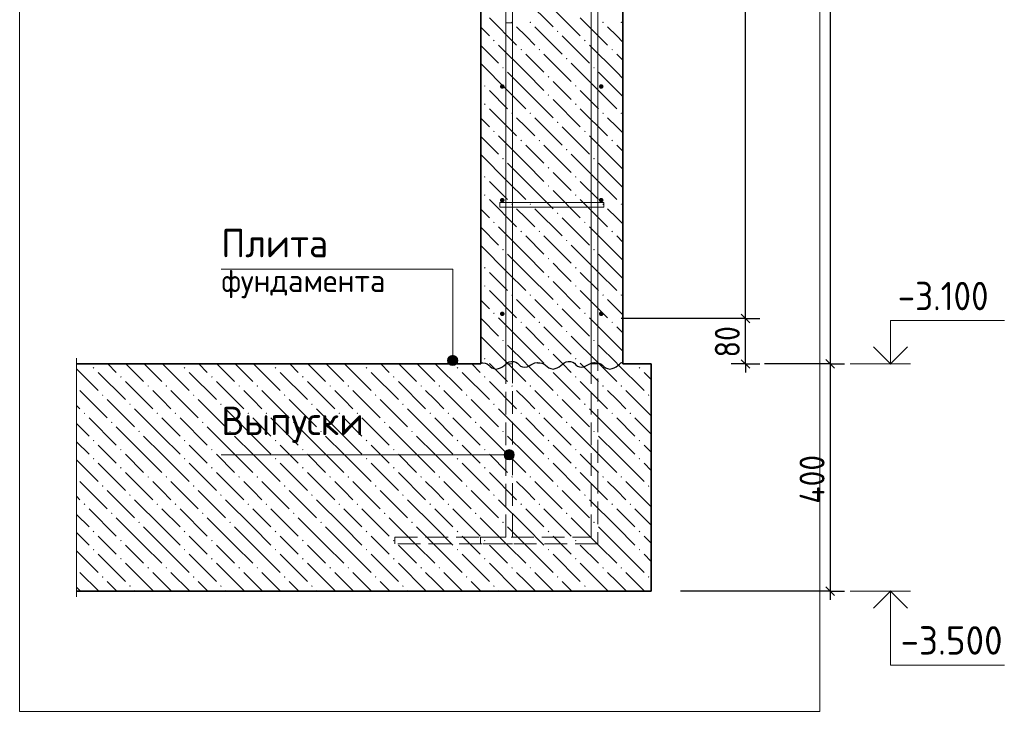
# Model space of a CAD drawing. Header units: millimetres. Extents: x 0 to 50400, y 0 to 35640.
# Tile 6 of 15: x 13972 to 24362, y 9792 to 17095. Entities that reach past the tile are written whole.
import ezdxf

# ---------------------------------------------------------------- set-up
doc = ezdxf.new("R2010")
doc.units = ezdxf.units.MM
doc.linetypes.add('______2', pattern=[324, 240, -84])
for name, color, linetype, lineweight in [('Standard', 7, 'Continuous', 25), ('Выпуски арматуры Г-обр.', 52, 'Continuous', 25), ('ЖБ Плита Фундамента верхний уровень', 7, 'Continuous', 35), ('ЖБ Стена верхний уровень', 7, 'Continuous', 35), ('Позиционная метка диаметр_ шаг', 7, 'Continuous', 13), ('Позиционная метка линия выноска', 7, 'Continuous', 13), ('Примечания', 7, 'Continuous', 13)]:
    doc.layers.add(name, color=color, linetype=linetype, lineweight=lineweight)
doc.layers.add('Размерная выноска', color=7, linetype='Continuous')
for name, color, linetype, true_color in [('Стена фоновая арматура У1', 7, '______2', 0xa0a0a0), ('Стена фоновая арматура Х1', 7, '______2', 0xa0a0a0), ('Стена фоновая затяжка С-обр.', 7, '______2', 0xa0a0a0)]:
    doc.layers.add(name, color=color, linetype=linetype, true_color=true_color)
doc.styles.add('ISOCPEUR', font='txt')

msp = doc.modelspace()

# ---------------------------------------------------------------- hatches: boundary and pattern name
at = {"layer": 'ЖБ Плита Фундамента верхний уровень', "linetype": 'Continuous', "lineweight": 18, "transparency": 33554687}
for points in [[(14744, 13419), (14752, 13427), (14760, 13419), (14752, 13411)], [(15704, 13419), (15712, 13427), (15720, 13419), (15712, 13411)], [(16664, 13419), (16672, 13427), (16680, 13419), (16672, 13411)], [(17624, 13419), (17632, 13427), (17640, 13419), (17632, 13411)], [(18584, 13419), (18592, 13427), (18600, 13419), (18592, 13411)], [(19544, 13419), (19552, 13427), (19560, 13419), (19552, 13411)], [(20504, 13419), (20512, 13427), (20520, 13419), (20512, 13411)], [(15032, 13323), (15040, 13331), (15048, 13323), (15040, 13315)], [(15992, 13323), (16000, 13331), (16008, 13323), (16000, 13315)], [(16952, 13323), (16960, 13331), (16968, 13323), (16960, 13315)], [(17912, 13323), (17920, 13331), (17928, 13323), (17920, 13315)], [(18872, 13323), (18880, 13331), (18888, 13323), (18880, 13315)], [(19832, 13323), (19840, 13331), (19848, 13323), (19840, 13315)], [(15320, 13227), (15328, 13235), (15336, 13227), (15328, 13219)], [(15512, 13227), (15520, 13235), (15528, 13227), (15520, 13219)], [(16280, 13227), (16288, 13235), (16296, 13227), (16288, 13219)], [(16472, 13227), (16480, 13235), (16488, 13227), (16480, 13219)], [(17240, 13227), (17248, 13235), (17256, 13227), (17248, 13219)], [(17432, 13227), (17440, 13235), (17448, 13227), (17440, 13219)], [(18200, 13227), (18208, 13235), (18216, 13227), (18208, 13219)], [(18392, 13227), (18400, 13235), (18408, 13227), (18400, 13219)], [(19160, 13227), (19168, 13235), (19176, 13227), (19168, 13219)], [(19352, 13227), (19360, 13235), (19368, 13227), (19360, 13219)], [(20120, 13227), (20128, 13235), (20136, 13227), (20128, 13219)], [(20312, 13227), (20320, 13235), (20328, 13227), (20320, 13219)], [(14840, 13131), (14848, 13139), (14856, 13131), (14848, 13123)], [(15800, 13131), (15808, 13139), (15816, 13131), (15808, 13123)], [(16760, 13131), (16768, 13139), (16776, 13131), (16768, 13123)], [(17720, 13131), (17728, 13139), (17736, 13131), (17728, 13123)], [(18680, 13131), (18688, 13139), (18696, 13131), (18688, 13123)], [(19640, 13131), (19648, 13139), (19656, 13131), (19648, 13123)], [(20600, 13131), (20608, 13139), (20616, 13131), (20608, 13123)], [(15128, 13035), (15136, 13043), (15144, 13035), (15136, 13027)], [(16088, 13035), (16096, 13043), (16104, 13035), (16096, 13027)], [(17048, 13035), (17056, 13043), (17064, 13035), (17056, 13027)], [(18008, 13035), (18016, 13043), (18024, 13035), (18016, 13027)], [(18968, 13035), (18976, 13043), (18984, 13035), (18976, 13027)], [(19928, 13035), (19936, 13043), (19944, 13035), (19936, 13027)], [(14648, 12939), (14656, 12947), (14664, 12939), (14656, 12931)], [(15416, 12939), (15424, 12947), (15432, 12939), (15424, 12931)], [(15608, 12939), (15616, 12947), (15624, 12939), (15616, 12931)], [(16376, 12939), (16384, 12947), (16392, 12939), (16384, 12931)], [(16568, 12939), (16576, 12947), (16584, 12939), (16576, 12931)], [(17336, 12939), (17344, 12947), (17352, 12939), (17344, 12931)], [(17528, 12939), (17536, 12947), (17544, 12939), (17536, 12931)], [(18296, 12939), (18304, 12947), (18312, 12939), (18304, 12931)], [(18488, 12939), (18496, 12947), (18504, 12939), (18496, 12931)], [(19256, 12939), (19264, 12947), (19272, 12939), (19264, 12931)], [(19448, 12939), (19456, 12947), (19464, 12939), (19456, 12931)], [(20216, 12939), (20224, 12947), (20232, 12939), (20224, 12931)], [(20408, 12939), (20416, 12947), (20424, 12939), (20416, 12931)], [(14936, 12843), (14944, 12851), (14952, 12843), (14944, 12835)], [(15896, 12843), (15904, 12851), (15912, 12843), (15904, 12835)], [(16856, 12843), (16864, 12851), (16872, 12843), (16864, 12835)], [(17816, 12843), (17824, 12851), (17832, 12843), (17824, 12835)], [(18776, 12843), (18784, 12851), (18792, 12843), (18784, 12835)], [(19736, 12843), (19744, 12851), (19752, 12843), (19744, 12835)], [(15224, 12747), (15232, 12755), (15240, 12747), (15232, 12739)], [(16184, 12747), (16192, 12755), (16200, 12747), (16192, 12739)], [(17144, 12747), (17152, 12755), (17160, 12747), (17152, 12739)], [(18104, 12747), (18112, 12755), (18120, 12747), (18112, 12739)], [(19064, 12747), (19072, 12755), (19080, 12747), (19072, 12739)], [(20024, 12747), (20032, 12755), (20040, 12747), (20032, 12739)], [(14744, 12651), (14752, 12659), (14760, 12651), (14752, 12643)], [(15704, 12651), (15712, 12659), (15720, 12651), (15712, 12643)], [(16664, 12651), (16672, 12659), (16680, 12651), (16672, 12643)], [(17624, 12651), (17632, 12659), (17640, 12651), (17632, 12643)], [(18584, 12651), (18592, 12659), (18600, 12651), (18592, 12643)], [(19544, 12651), (19552, 12659), (19560, 12651), (19552, 12643)], [(20504, 12651), (20512, 12659), (20520, 12651), (20512, 12643)], [(15032, 12555), (15040, 12563), (15048, 12555), (15040, 12547)], [(15992, 12555), (16000, 12563), (16008, 12555), (16000, 12547)], [(16952, 12555), (16960, 12563), (16968, 12555), (16960, 12547)], [(17912, 12555), (17920, 12563), (17928, 12555), (17920, 12547)], [(18872, 12555), (18880, 12563), (18888, 12555), (18880, 12547)], [(19832, 12555), (19840, 12563), (19848, 12555), (19840, 12547)], [(14744, 12459), (14752, 12467), (14760, 12459), (14752, 12451)], [(15032, 12363), (15040, 12371), (15048, 12363), (15040, 12355)], [(15704, 12459), (15712, 12467), (15720, 12459), (15712, 12451)], [(15992, 12363), (16000, 12371), (16008, 12363), (16000, 12355)], [(16664, 12459), (16672, 12467), (16680, 12459), (16672, 12451)], [(16952, 12363), (16960, 12371), (16968, 12363), (16960, 12355)], [(17624, 12459), (17632, 12467), (17640, 12459), (17632, 12451)], [(17912, 12363), (17920, 12371), (17928, 12363), (17920, 12355)], [(18584, 12459), (18592, 12467), (18600, 12459), (18592, 12451)], [(18872, 12363), (18880, 12371), (18888, 12363), (18880, 12355)], [(19544, 12459), (19552, 12467), (19560, 12459), (19552, 12451)], [(19832, 12363), (19840, 12371), (19848, 12363), (19840, 12355)], [(20504, 12459), (20512, 12467), (20520, 12459), (20512, 12451)], [(15320, 12267), (15328, 12275), (15336, 12267), (15328, 12259)], [(15512, 12267), (15520, 12275), (15528, 12267), (15520, 12259)], [(16280, 12267), (16288, 12275), (16296, 12267), (16288, 12259)], [(16472, 12267), (16480, 12275), (16488, 12267), (16480, 12259)], [(17240, 12267), (17248, 12275), (17256, 12267), (17248, 12259)], [(17432, 12267), (17440, 12275), (17448, 12267), (17440, 12259)], [(18200, 12267), (18208, 12275), (18216, 12267), (18208, 12259)], [(18392, 12267), (18400, 12275), (18408, 12267), (18400, 12259)], [(19160, 12267), (19168, 12275), (19176, 12267), (19168, 12259)], [(19352, 12267), (19360, 12275), (19368, 12267), (19360, 12259)], [(20120, 12267), (20128, 12275), (20136, 12267), (20128, 12259)], [(20312, 12267), (20320, 12275), (20328, 12267), (20320, 12259)], [(14840, 12171), (14848, 12179), (14856, 12171), (14848, 12163)], [(15800, 12171), (15808, 12179), (15816, 12171), (15808, 12163)], [(16760, 12171), (16768, 12179), (16776, 12171), (16768, 12163)], [(17720, 12171), (17728, 12179), (17736, 12171), (17728, 12163)], [(18680, 12171), (18688, 12179), (18696, 12171), (18688, 12163)], [(19640, 12171), (19648, 12179), (19656, 12171), (19648, 12163)], [(20600, 12171), (20608, 12179), (20616, 12171), (20608, 12163)], [(15128, 12075), (15136, 12083), (15144, 12075), (15136, 12067)], [(16088, 12075), (16096, 12083), (16104, 12075), (16096, 12067)], [(17048, 12075), (17056, 12083), (17064, 12075), (17056, 12067)], [(18008, 12075), (18016, 12083), (18024, 12075), (18016, 12067)], [(18968, 12075), (18976, 12083), (18984, 12075), (18976, 12067)], [(19928, 12075), (19936, 12083), (19944, 12075), (19936, 12067)], [(14648, 11979), (14656, 11987), (14664, 11979), (14656, 11971)], [(15416, 11979), (15424, 11987), (15432, 11979), (15424, 11971)], [(15608, 11979), (15616, 11987), (15624, 11979), (15616, 11971)], [(16376, 11979), (16384, 11987), (16392, 11979), (16384, 11971)], [(16568, 11979), (16576, 11987), (16584, 11979), (16576, 11971)], [(17336, 11979), (17344, 11987), (17352, 11979), (17344, 11971)], [(17528, 11979), (17536, 11987), (17544, 11979), (17536, 11971)], [(18296, 11979), (18304, 11987), (18312, 11979), (18304, 11971)], [(18488, 11979), (18496, 11987), (18504, 11979), (18496, 11971)], [(19256, 11979), (19264, 11987), (19272, 11979), (19264, 11971)], [(19448, 11979), (19456, 11987), (19464, 11979), (19456, 11971)], [(20216, 11979), (20224, 11987), (20232, 11979), (20224, 11971)], [(20408, 11979), (20416, 11987), (20424, 11979), (20416, 11971)], [(14936, 11883), (14944, 11891), (14952, 11883), (14944, 11875)], [(15896, 11883), (15904, 11891), (15912, 11883), (15904, 11875)], [(16856, 11883), (16864, 11891), (16872, 11883), (16864, 11875)], [(17816, 11883), (17824, 11891), (17832, 11883), (17824, 11875)], [(18776, 11883), (18784, 11891), (18792, 11883), (18784, 11875)], [(19736, 11883), (19744, 11891), (19752, 11883), (19744, 11875)], [(15224, 11787), (15232, 11795), (15240, 11787), (15232, 11779)], [(16184, 11787), (16192, 11795), (16200, 11787), (16192, 11779)], [(17144, 11787), (17152, 11795), (17160, 11787), (17152, 11779)], [(18104, 11787), (18112, 11795), (18120, 11787), (18112, 11779)], [(19064, 11787), (19072, 11795), (19080, 11787), (19072, 11779)], [(20024, 11787), (20032, 11795), (20040, 11787), (20032, 11779)], [(14744, 11691), (14752, 11699), (14760, 11691), (14752, 11683)], [(15704, 11691), (15712, 11699), (15720, 11691), (15712, 11683)], [(16664, 11691), (16672, 11699), (16680, 11691), (16672, 11683)], [(17624, 11691), (17632, 11699), (17640, 11691), (17632, 11683)], [(18584, 11691), (18592, 11699), (18600, 11691), (18592, 11683)], [(19544, 11691), (19552, 11699), (19560, 11691), (19552, 11683)], [(20504, 11691), (20512, 11699), (20520, 11691), (20512, 11683)], [(15032, 11595), (15040, 11603), (15048, 11595), (15040, 11587)], [(15992, 11595), (16000, 11603), (16008, 11595), (16000, 11587)], [(16952, 11595), (16960, 11603), (16968, 11595), (16960, 11587)], [(17912, 11595), (17920, 11603), (17928, 11595), (17920, 11587)], [(18872, 11595), (18880, 11603), (18888, 11595), (18880, 11587)], [(19832, 11595), (19840, 11603), (19848, 11595), (19840, 11587)], [(14744, 11499), (14752, 11507), (14760, 11499), (14752, 11491)], [(15704, 11499), (15712, 11507), (15720, 11499), (15712, 11491)], [(16664, 11499), (16672, 11507), (16680, 11499), (16672, 11491)], [(17624, 11499), (17632, 11507), (17640, 11499), (17632, 11491)], [(18584, 11499), (18592, 11507), (18600, 11499), (18592, 11491)], [(19544, 11499), (19552, 11507), (19560, 11499), (19552, 11491)], [(20504, 11499), (20512, 11507), (20520, 11499), (20512, 11491)], [(15032, 11403), (15040, 11411), (15048, 11403), (15040, 11395)], [(15992, 11403), (16000, 11411), (16008, 11403), (16000, 11395)], [(16952, 11403), (16960, 11411), (16968, 11403), (16960, 11395)], [(17912, 11403), (17920, 11411), (17928, 11403), (17920, 11395)], [(18872, 11403), (18880, 11411), (18888, 11403), (18880, 11395)], [(19832, 11403), (19840, 11411), (19848, 11403), (19840, 11395)], [(15320, 11307), (15328, 11315), (15336, 11307), (15328, 11299)], [(15512, 11307), (15520, 11315), (15528, 11307), (15520, 11299)], [(16280, 11307), (16288, 11315), (16296, 11307), (16288, 11299)], [(16472, 11307), (16480, 11315), (16488, 11307), (16480, 11299)], [(17240, 11307), (17248, 11315), (17256, 11307), (17248, 11299)], [(17432, 11307), (17440, 11315), (17448, 11307), (17440, 11299)], [(18200, 11307), (18208, 11315), (18216, 11307), (18208, 11299)], [(18392, 11307), (18400, 11315), (18408, 11307), (18400, 11299)], [(19160, 11307), (19168, 11315), (19176, 11307), (19168, 11299)], [(19352, 11307), (19360, 11315), (19368, 11307), (19360, 11299)], [(20120, 11307), (20128, 11315), (20136, 11307), (20128, 11299)], [(20312, 11307), (20320, 11315), (20328, 11307), (20320, 11299)], [(14840, 11211), (14848, 11219), (14856, 11211), (14848, 11203)], [(15128, 11115), (15136, 11123), (15144, 11115), (15136, 11107)], [(15800, 11211), (15808, 11219), (15816, 11211), (15808, 11203)], [(16088, 11115), (16096, 11123), (16104, 11115), (16096, 11107)], [(16760, 11211), (16768, 11219), (16776, 11211), (16768, 11203)], [(17048, 11115), (17056, 11123), (17064, 11115), (17056, 11107)], [(17720, 11211), (17728, 11219), (17736, 11211), (17728, 11203)], [(18008, 11115), (18016, 11123), (18024, 11115), (18016, 11107)], [(18680, 11211), (18688, 11219), (18696, 11211), (18688, 11203)], [(18968, 11115), (18976, 11123), (18984, 11115), (18976, 11107)], [(19640, 11211), (19648, 11219), (19656, 11211), (19648, 11203)], [(19928, 11115), (19936, 11123), (19944, 11115), (19936, 11107)], [(20600, 11211), (20608, 11219), (20616, 11211), (20608, 11203)]]:
    msp.add_hatch(color=7, dxfattribs=at).paths.add_polyline_path(points, flags=16)
at = {"layer": 'ЖБ Стена верхний уровень', "linetype": 'Continuous', "lineweight": 18, "transparency": 33554687}
for points in [[(19160, 17067), (19168, 17075), (19176, 17067), (19168, 17059)], [(19352, 17067), (19360, 17075), (19368, 17067), (19360, 17059)], [(20120, 17067), (20128, 17075), (20136, 17067), (20128, 17059)], [(20312, 17067), (20320, 17075), (20328, 17067), (20320, 17059)], [(19640, 16971), (19648, 16979), (19656, 16971), (19648, 16963)], [(18968, 16875), (18976, 16883), (18984, 16875), (18976, 16867)], [(19928, 16875), (19936, 16883), (19944, 16875), (19936, 16867)], [(19256, 16779), (19264, 16787), (19272, 16779), (19264, 16771)], [(19448, 16779), (19456, 16787), (19464, 16779), (19456, 16771)], [(20216, 16779), (20224, 16787), (20232, 16779), (20224, 16771)], [(19736, 16683), (19744, 16691), (19752, 16683), (19744, 16675)], [(19064, 16587), (19072, 16595), (19080, 16587), (19072, 16579)], [(20024, 16587), (20032, 16595), (20040, 16587), (20032, 16579)], [(19544, 16491), (19552, 16499), (19560, 16491), (19552, 16483)], [(18872, 16395), (18880, 16403), (18888, 16395), (18880, 16387)], [(19832, 16395), (19840, 16403), (19848, 16395), (19840, 16387)], [(18872, 16203), (18880, 16211), (18888, 16203), (18880, 16195)], [(19544, 16299), (19552, 16307), (19560, 16299), (19552, 16291)], [(19832, 16203), (19840, 16211), (19848, 16203), (19840, 16195)], [(19160, 16107), (19168, 16115), (19176, 16107), (19168, 16099)], [(19352, 16107), (19360, 16115), (19368, 16107), (19360, 16099)], [(20120, 16107), (20128, 16115), (20136, 16107), (20128, 16099)], [(20312, 16107), (20320, 16115), (20328, 16107), (20320, 16099)], [(19640, 16011), (19648, 16019), (19656, 16011), (19648, 16003)], [(18968, 15915), (18976, 15923), (18984, 15915), (18976, 15907)], [(19928, 15915), (19936, 15923), (19944, 15915), (19936, 15907)], [(19256, 15819), (19264, 15827), (19272, 15819), (19264, 15811)], [(19448, 15819), (19456, 15827), (19464, 15819), (19456, 15811)], [(20216, 15819), (20224, 15827), (20232, 15819), (20224, 15811)], [(19736, 15723), (19744, 15731), (19752, 15723), (19744, 15715)], [(19064, 15627), (19072, 15635), (19080, 15627), (19072, 15619)], [(20024, 15627), (20032, 15635), (20040, 15627), (20032, 15619)], [(19544, 15531), (19552, 15539), (19560, 15531), (19552, 15523)], [(18872, 15435), (18880, 15443), (18888, 15435), (18880, 15427)], [(19832, 15435), (19840, 15443), (19848, 15435), (19840, 15427)], [(19544, 15339), (19552, 15347), (19560, 15339), (19552, 15331)], [(18872, 15243), (18880, 15251), (18888, 15243), (18880, 15235)], [(19832, 15243), (19840, 15251), (19848, 15243), (19840, 15235)], [(19160, 15147), (19168, 15155), (19176, 15147), (19168, 15139)], [(19352, 15147), (19360, 15155), (19368, 15147), (19360, 15139)], [(20120, 15147), (20128, 15155), (20136, 15147), (20128, 15139)], [(20312, 15147), (20320, 15155), (20328, 15147), (20320, 15139)], [(18968, 14955), (18976, 14963), (18984, 14955), (18976, 14947)], [(19640, 15051), (19648, 15059), (19656, 15051), (19648, 15043)], [(19928, 14955), (19936, 14963), (19944, 14955), (19936, 14947)], [(19256, 14859), (19264, 14867), (19272, 14859), (19264, 14851)], [(19448, 14859), (19456, 14867), (19464, 14859), (19456, 14851)], [(20216, 14859), (20224, 14867), (20232, 14859), (20224, 14851)], [(19736, 14763), (19744, 14771), (19752, 14763), (19744, 14755)], [(19064, 14667), (19072, 14675), (19080, 14667), (19072, 14659)], [(20024, 14667), (20032, 14675), (20040, 14667), (20032, 14659)], [(19544, 14571), (19552, 14579), (19560, 14571), (19552, 14563)], [(18872, 14475), (18880, 14483), (18888, 14475), (18880, 14467)], [(19832, 14475), (19840, 14483), (19848, 14475), (19840, 14467)], [(19544, 14379), (19552, 14387), (19560, 14379), (19552, 14371)], [(18872, 14283), (18880, 14291), (18888, 14283), (18880, 14275)], [(19832, 14283), (19840, 14291), (19848, 14283), (19840, 14275)], [(19160, 14187), (19168, 14195), (19176, 14187), (19168, 14179)], [(19352, 14187), (19360, 14195), (19368, 14187), (19360, 14179)], [(20120, 14187), (20128, 14195), (20136, 14187), (20128, 14179)], [(20312, 14187), (20320, 14195), (20328, 14187), (20320, 14179)], [(19640, 14091), (19648, 14099), (19656, 14091), (19648, 14083)], [(18968, 13995), (18976, 14003), (18984, 13995), (18976, 13987)], [(19928, 13995), (19936, 14003), (19944, 13995), (19936, 13987)], [(19256, 13899), (19264, 13907), (19272, 13899), (19264, 13891)], [(19448, 13899), (19456, 13907), (19464, 13899), (19456, 13891)], [(20216, 13899), (20224, 13907), (20232, 13899), (20224, 13891)], [(19064, 13707), (19072, 13715), (19080, 13707), (19072, 13699)], [(19736, 13803), (19744, 13811), (19752, 13803), (19744, 13795)], [(20024, 13707), (20032, 13715), (20040, 13707), (20032, 13699)], [(19544, 13611), (19552, 13619), (19560, 13611), (19552, 13603)], [(18872, 13515), (18880, 13523), (18888, 13515), (18880, 13507)], [(19832, 13515), (19840, 13523), (19848, 13515), (19840, 13507)]]:
    msp.add_hatch(color=7, dxfattribs=at).paths.add_polyline_path(points, flags=16)
at = {"layer": 'Позиционная метка линия выноска', "linetype": 'Continuous', "lineweight": 13, "transparency": 33554687}
for points in [[(18487, 13497), (18595, 13497), (18588, 13524)], [(18487, 13497), (18588, 13524), (18495, 13524)], [(18495, 13524), (18588, 13524), (18568, 13543)], [(18495, 13524), (18568, 13543), (18514, 13543)], [(18514, 13543), (18568, 13543), (18541, 13551)], [(18495, 13470), (18595, 13497), (18487, 13497)], [(18495, 13470), (18588, 13470), (18595, 13497)], [(18514, 13450), (18588, 13470), (18495, 13470)], [(18514, 13450), (18568, 13450), (18588, 13470)], [(18568, 13450), (18514, 13450), (18541, 13443)], [(19090, 12474), (19090, 12528), (19083, 12501)], [(19110, 12455), (19110, 12547), (19090, 12528)], [(19110, 12455), (19090, 12528), (19090, 12474)], [(19137, 12447), (19137, 12555), (19110, 12547)], [(19137, 12447), (19110, 12547), (19110, 12455)], [(19164, 12455), (19164, 12547), (19137, 12555)], [(19164, 12455), (19137, 12555), (19137, 12447)], [(19183, 12474), (19183, 12528), (19164, 12547)], [(19183, 12474), (19164, 12547), (19164, 12455)], [(19183, 12528), (19183, 12474), (19191, 12501)]]:
    msp.add_hatch(color=7, dxfattribs=at).paths.add_polyline_path(points)
at = {"layer": 'Стена фоновая арматура У1', "linetype": 'Continuous', "lineweight": 13, "transparency": 33554687}
for points in [[(19089, 16389), (19087, 16399), (19081, 16406), (19074, 16412), (19065, 16413), (19055, 16412), (19048, 16406), (19042, 16399), (19041, 16389), (19042, 16380), (19048, 16372), (19055, 16367), (19065, 16365), (19074, 16367), (19081, 16372), (19087, 16380)], [(20133, 16389), (20131, 16399), (20125, 16406), (20118, 16412), (20109, 16413), (20099, 16412), (20092, 16406), (20086, 16399), (20085, 16389), (20086, 16380), (20092, 16372), (20099, 16367), (20109, 16365), (20118, 16367), (20125, 16372), (20131, 16380)], [(19089, 15189), (19087, 15199), (19081, 15206), (19074, 15212), (19065, 15213), (19055, 15212), (19048, 15206), (19042, 15199), (19041, 15189), (19042, 15180), (19048, 15172), (19055, 15167), (19065, 15165), (19074, 15167), (19081, 15172), (19087, 15180)], [(20133, 15189), (20131, 15199), (20125, 15206), (20118, 15212), (20109, 15213), (20099, 15212), (20092, 15206), (20086, 15199), (20085, 15189), (20086, 15180), (20092, 15172), (20099, 15167), (20109, 15165), (20118, 15167), (20125, 15172), (20131, 15180)], [(19089, 13989), (19087, 13999), (19081, 14006), (19074, 14012), (19065, 14013), (19055, 14012), (19048, 14006), (19042, 13999), (19041, 13989), (19042, 13980), (19048, 13972), (19055, 13967), (19065, 13965), (19074, 13967), (19081, 13972), (19087, 13980)], [(20133, 13989), (20131, 13999), (20125, 14006), (20118, 14012), (20109, 14013), (20099, 14012), (20092, 14006), (20086, 13999), (20085, 13989), (20086, 13980), (20092, 13972), (20099, 13967), (20109, 13965), (20118, 13967), (20125, 13972), (20131, 13980)]]:
    msp.add_hatch(color=7, dxfattribs=at).paths.add_polyline_path(points)

# ---------------------------------------------------------------- linework, layer by layer
at = {"layer": 'Standard', "color": 7, "linetype": 'Continuous', "lineweight": -3, "transparency": 33554687}
for p, q in [((22525, 29901), (22525, 13461)), ((21631, 13940), (21631, 27128)), ((21631, 13940), (21481, 13940)), ((21631, 13940), (21781, 13940)), ((21631, 13460), (21631, 13940)), ((21631, 13460), (21481, 13460)), ((21631, 13460), (21781, 13460)), ((21631, 13460), (21631, 13460)), ((21631, 13460), (21631, 13370)), ((22525, 13461), (22375, 13461)), ((22525, 13461), (22675, 13461)), ((22525, 13461), (22525, 11061)), ((22525, 11061), (20944, 11061)), ((22525, 11061), (22375, 11061)), ((22525, 11061), (22675, 11061)), ((22525, 11061), (22525, 10971))]:
    msp.add_line(p, q, dxfattribs=at)
at = {"layer": 'Standard', "color": 7, "linetype": 'Continuous', "lineweight": 25, "transparency": 33554687}
for p, q in [((21676, 13895), (21586, 13985)), ((22480, 13506), (22570, 13416)), ((21676, 13415), (21586, 13505)), ((22480, 11106), (22570, 11016))]:
    msp.add_line(p, q, dxfattribs=at)
at = {"layer": 'Standard', "color": 7, "linetype": 'Continuous', "lineweight": 13, "transparency": 33554687}
for p, q in [((22735, 13461), (23371, 13461)), ((22735, 11061), (23371, 11061))]:
    msp.add_line(p, q, dxfattribs=at)
at = {"layer": 'Standard', "color": 254, "linetype": 'Continuous', "lineweight": 13, "true_color": 0xc4c4ff, "transparency": 33554687}
msp.add_lwpolyline([(13972, 9792), (22414, 9792), (22414, 33133), (13972, 33133), (13972, 9792)], dxfattribs=at)
at = {"layer": 'Standard', "color": 7, "linetype": 'Continuous', "lineweight": -3, "transparency": 33554687}
for points in [[(21631, 13940), (21611, 13940), (21611, 13940), (21611, 13940), (21611, 13940), (21611, 13940), (21611, 13940), (20319, 13940)], [(22525, 13461), (22504, 13461), (22504, 13461), (21832, 13461)]]:
    msp.add_lwpolyline(points, dxfattribs=at)
at = {"layer": 'Standard', "color": 7, "linetype": 'Continuous', "lineweight": 13, "transparency": 33554687}
for points in [[(23162, 13461), (23162, 13917), (24362, 13917)], [(23162, 11061), (23162, 10281), (24362, 10281)]]:
    msp.add_lwpolyline(points, dxfattribs=at)
at = {"layer": 'Standard', "color": 7, "linetype": 'Continuous', "lineweight": 35, "transparency": 33554687}
for points in [[(22983, 13640), (23162, 13461), (23340, 13640)], [(22983, 10883), (23162, 11061), (23340, 10883)]]:
    msp.add_lwpolyline(points, dxfattribs=at)
at = {"layer": 'Выпуски арматуры Г-обр.', "color": 251, "linetype": '______2', "lineweight": 13, "true_color": 0x656565, "transparency": 33554687}
for points in [[(20073, 19461), (20073, 11559), (18834, 11559), (18834, 11631), (20001, 11631), (20001, 19461), (20073, 19461)], [(19173, 17061), (19173, 11559), (17931, 11559), (17931, 11631), (19101, 11631), (19101, 17061), (19173, 17061)]]:
    msp.add_lwpolyline(points, dxfattribs=at)
at = {"layer": 'ЖБ Плита Фундамента верхний уровень', "color": 7, "linetype": 'Continuous', "lineweight": 35, "transparency": 33554687}
for p, q in [((18837, 13461), (14572, 13461)), ((20637, 13461), (20337, 13461)), ((20637, 11061), (20637, 13461)), ((14572, 11061), (20637, 11061))]:
    msp.add_line(p, q, dxfattribs=at)
at = {"layer": 'ЖБ Плита Фундамента верхний уровень', "color": 252, "linetype": 'Continuous', "lineweight": 18, "true_color": 0x8f8f8f, "transparency": 33554687}
for p, q in [((14572, 13407), (14800, 13179)), ((14992, 13371), (14902, 13461)), ((15094, 13461), (15280, 13275)), ((15286, 13461), (15472, 13275)), ((15478, 13461), (15760, 13179)), ((15952, 13371), (15862, 13461)), ((16054, 13461), (16240, 13275)), ((16246, 13461), (16432, 13275)), ((16438, 13461), (16720, 13179)), ((16912, 13371), (16822, 13461)), ((17014, 13461), (17200, 13275)), ((17206, 13461), (17392, 13275)), ((17398, 13461), (17680, 13179)), ((17872, 13371), (17782, 13461)), ((17974, 13461), (18160, 13275)), ((18166, 13461), (18352, 13275)), ((18358, 13461), (18640, 13179)), ((18832, 13371), (18742, 13461)), ((18934, 13461), (19120, 13275)), ((19126, 13461), (19312, 13275)), ((19318, 13461), (19600, 13179)), ((19792, 13371), (19702, 13461)), ((19894, 13461), (20080, 13275)), ((20086, 13461), (20272, 13275)), ((20278, 13461), (20560, 13179)), ((14800, 13371), (15088, 13083)), ((15760, 13371), (16048, 13083)), ((16720, 13371), (17008, 13083)), ((17680, 13371), (17968, 13083)), ((18640, 13371), (18928, 13083)), ((19600, 13371), (19888, 13083)), ((20560, 13371), (20637, 13295)), ((15088, 13275), (15376, 12987)), ((16048, 13275), (16336, 12987)), ((17008, 13275), (17296, 12987)), ((17968, 13275), (18256, 12987)), ((18928, 13275), (19216, 12987)), ((19888, 13275), (20176, 12987)), ((14608, 13179), (14896, 12891)), ((15472, 13083), (15376, 13179)), ((15568, 13179), (15856, 12891)), ((16432, 13083), (16336, 13179)), ((16528, 13179), (16816, 12891)), ((17392, 13083), (17296, 13179)), ((17488, 13179), (17776, 12891)), ((18352, 13083), (18256, 13179)), ((18448, 13179), (18736, 12891)), ((19312, 13083), (19216, 13179)), ((19408, 13179), (19696, 12891)), ((20272, 13083), (20176, 13179)), ((20368, 13179), (20637, 12911)), ((14608, 12987), (14572, 13023)), ((14896, 13083), (15184, 12795)), ((15472, 12699), (15184, 12987)), ((15568, 12987), (15472, 13083)), ((15856, 13083), (16144, 12795)), ((16432, 12699), (16144, 12987)), ((16528, 12987), (16432, 13083)), ((16816, 13083), (17104, 12795)), ((17392, 12699), (17104, 12987)), ((17488, 12987), (17392, 13083)), ((17776, 13083), (18064, 12795)), ((18352, 12699), (18064, 12987)), ((18448, 12987), (18352, 13083)), ((18736, 13083), (19024, 12795)), ((19312, 12699), (19024, 12987)), ((19408, 12987), (19312, 13083)), ((19696, 13083), (19984, 12795)), ((20272, 12699), (19984, 12987)), ((20368, 12987), (20272, 13083)), ((14704, 12891), (14992, 12603)), ((15472, 12891), (15664, 12699)), ((15664, 12891), (15952, 12603)), ((16432, 12891), (16624, 12699)), ((16624, 12891), (16912, 12603)), ((17392, 12891), (17584, 12699)), ((17584, 12891), (17872, 12603)), ((18352, 12891), (18544, 12699)), ((18544, 12891), (18832, 12603)), ((19312, 12891), (19504, 12699)), ((19504, 12891), (19792, 12603)), ((20272, 12891), (20464, 12699)), ((20464, 12891), (20637, 12719)), ((14572, 12831), (14704, 12699)), ((15280, 12507), (14992, 12795)), ((16240, 12507), (15952, 12795)), ((17200, 12507), (16912, 12795)), ((18160, 12507), (17872, 12795)), ((19120, 12507), (18832, 12795)), ((20080, 12507), (19792, 12795)), ((15280, 12699), (15472, 12507)), ((15472, 12699), (15664, 12507)), ((16240, 12699), (16432, 12507)), ((16432, 12699), (16624, 12507)), ((17200, 12699), (17392, 12507)), ((17392, 12699), (17584, 12507)), ((18160, 12699), (18352, 12507)), ((18352, 12699), (18544, 12507)), ((19120, 12699), (19312, 12507)), ((19312, 12699), (19504, 12507)), ((20080, 12699), (20272, 12507)), ((20272, 12699), (20464, 12507)), ((14572, 12639), (14704, 12507)), ((14896, 12507), (14800, 12603)), ((15856, 12507), (15760, 12603)), ((16816, 12507), (16720, 12603)), ((17776, 12507), (17680, 12603)), ((18736, 12507), (18640, 12603)), ((19696, 12507), (19600, 12603)), ((20637, 12527), (20560, 12603)), ((14992, 12411), (14896, 12507)), ((15088, 12507), (15280, 12315)), ((15280, 12507), (15472, 12315)), ((15472, 12507), (15760, 12219)), ((15952, 12411), (15856, 12507)), ((16048, 12507), (16240, 12315)), ((16240, 12507), (16432, 12315)), ((16432, 12507), (16720, 12219)), ((16912, 12411), (16816, 12507)), ((17008, 12507), (17200, 12315)), ((17200, 12507), (17392, 12315)), ((17392, 12507), (17680, 12219)), ((17872, 12411), (17776, 12507)), ((17968, 12507), (18160, 12315)), ((18160, 12507), (18352, 12315)), ((18352, 12507), (18640, 12219)), ((18832, 12411), (18736, 12507)), ((18928, 12507), (19120, 12315)), ((19120, 12507), (19312, 12315)), ((19312, 12507), (19600, 12219)), ((19792, 12411), (19696, 12507)), ((19888, 12507), (20080, 12315)), ((20080, 12507), (20272, 12315)), ((20272, 12507), (20560, 12219)), ((14572, 12447), (14800, 12219)), ((14800, 12411), (15088, 12123)), ((15760, 12411), (16048, 12123)), ((16720, 12411), (17008, 12123)), ((17680, 12411), (17968, 12123)), ((18640, 12411), (18928, 12123)), ((19600, 12411), (19888, 12123)), ((20560, 12411), (20637, 12335)), ((15088, 12315), (15376, 12027)), ((16048, 12315), (16336, 12027)), ((17008, 12315), (17296, 12027)), ((17968, 12315), (18256, 12027)), ((18928, 12315), (19216, 12027)), ((19888, 12315), (20176, 12027)), ((14608, 12219), (14896, 11931)), ((15472, 12123), (15376, 12219)), ((15568, 12219), (15856, 11931)), ((16432, 12123), (16336, 12219)), ((16528, 12219), (16816, 11931)), ((17392, 12123), (17296, 12219)), ((17488, 12219), (17776, 11931)), ((18352, 12123), (18256, 12219)), ((18448, 12219), (18736, 11931)), ((19312, 12123), (19216, 12219)), ((19408, 12219), (19696, 11931)), ((20272, 12123), (20176, 12219)), ((20368, 12219), (20637, 11951)), ((14608, 12027), (14572, 12063)), ((14896, 12123), (15184, 11835)), ((15568, 12027), (15472, 12123)), ((15856, 12123), (16144, 11835)), ((16528, 12027), (16432, 12123)), ((16816, 12123), (17104, 11835)), ((17488, 12027), (17392, 12123)), ((17776, 12123), (18064, 11835)), ((18448, 12027), (18352, 12123)), ((18736, 12123), (19024, 11835)), ((19408, 12027), (19312, 12123)), ((19696, 12123), (19984, 11835)), ((20368, 12027), (20272, 12123)), ((15472, 11739), (15184, 12027)), ((16432, 11739), (16144, 12027)), ((17392, 11739), (17104, 12027)), ((18352, 11739), (18064, 12027)), ((19312, 11739), (19024, 12027)), ((20272, 11739), (19984, 12027)), ((14572, 11871), (14704, 11739)), ((14704, 11931), (14992, 11643)), ((15472, 11931), (15664, 11739)), ((15664, 11931), (15952, 11643)), ((16432, 11931), (16624, 11739)), ((16624, 11931), (16912, 11643)), ((17392, 11931), (17584, 11739)), ((17584, 11931), (17872, 11643)), ((18352, 11931), (18544, 11739)), ((18544, 11931), (18832, 11643)), ((19312, 11931), (19504, 11739)), ((19504, 11931), (19792, 11643)), ((20272, 11931), (20464, 11739)), ((20464, 11931), (20637, 11759)), ((15280, 11547), (14992, 11835)), ((16240, 11547), (15952, 11835)), ((17200, 11547), (16912, 11835)), ((18160, 11547), (17872, 11835)), ((19120, 11547), (18832, 11835)), ((20080, 11547), (19792, 11835)), ((14572, 11679), (14704, 11547)), ((14896, 11547), (14800, 11643)), ((15280, 11739), (15472, 11547)), ((15472, 11739), (15664, 11547)), ((15856, 11547), (15760, 11643)), ((16240, 11739), (16432, 11547)), ((16432, 11739), (16624, 11547)), ((16816, 11547), (16720, 11643)), ((17200, 11739), (17392, 11547)), ((17392, 11739), (17584, 11547)), ((17776, 11547), (17680, 11643)), ((18160, 11739), (18352, 11547)), ((18352, 11739), (18544, 11547)), ((18736, 11547), (18640, 11643)), ((19120, 11739), (19312, 11547)), ((19312, 11739), (19504, 11547)), ((19696, 11547), (19600, 11643)), ((20080, 11739), (20272, 11547)), ((20272, 11739), (20464, 11547)), ((20637, 11567), (20560, 11643)), ((14992, 11451), (14896, 11547)), ((15088, 11547), (15280, 11355)), ((15280, 11547), (15472, 11355)), ((15472, 11547), (15760, 11259)), ((15952, 11451), (15856, 11547)), ((16048, 11547), (16240, 11355)), ((16240, 11547), (16432, 11355)), ((16432, 11547), (16720, 11259)), ((16912, 11451), (16816, 11547)), ((17008, 11547), (17200, 11355)), ((17200, 11547), (17392, 11355)), ((17392, 11547), (17680, 11259)), ((17872, 11451), (17776, 11547)), ((17968, 11547), (18160, 11355)), ((18160, 11547), (18352, 11355)), ((18352, 11547), (18640, 11259)), ((18832, 11451), (18736, 11547)), ((18928, 11547), (19120, 11355)), ((19120, 11547), (19312, 11355)), ((19312, 11547), (19600, 11259)), ((19792, 11451), (19696, 11547)), ((19888, 11547), (20080, 11355)), ((20080, 11547), (20272, 11355)), ((20272, 11547), (20560, 11259)), ((14572, 11487), (14800, 11259)), ((14800, 11451), (15088, 11163)), ((15760, 11451), (16048, 11163)), ((16720, 11451), (17008, 11163)), ((17680, 11451), (17968, 11163)), ((18640, 11451), (18928, 11163)), ((19600, 11451), (19888, 11163)), ((20560, 11451), (20637, 11375)), ((15088, 11355), (15376, 11067)), ((16048, 11355), (16336, 11067)), ((17008, 11355), (17296, 11067)), ((17968, 11355), (18256, 11067)), ((18928, 11355), (19216, 11067)), ((19888, 11355), (20176, 11067)), ((14608, 11259), (14806, 11061)), ((15472, 11163), (15376, 11259)), ((15568, 11259), (15766, 11061)), ((16432, 11163), (16336, 11259)), ((16528, 11259), (16726, 11061)), ((17392, 11163), (17296, 11259)), ((17488, 11259), (17686, 11061)), ((18352, 11163), (18256, 11259)), ((18448, 11259), (18646, 11061)), ((19312, 11163), (19216, 11259)), ((19408, 11259), (19606, 11061)), ((20272, 11163), (20176, 11259)), ((20368, 11259), (20566, 11061)), ((14896, 11163), (14998, 11061)), ((15568, 11067), (15472, 11163)), ((15856, 11163), (15958, 11061)), ((16528, 11067), (16432, 11163)), ((16816, 11163), (16918, 11061)), ((17488, 11067), (17392, 11163)), ((17776, 11163), (17878, 11061)), ((18448, 11067), (18352, 11163)), ((18736, 11163), (18838, 11061)), ((19408, 11067), (19312, 11163)), ((19696, 11163), (19798, 11061)), ((20368, 11067), (20272, 11163)), ((14608, 11067), (14572, 11103)), ((15190, 11061), (15184, 11067)), ((16150, 11061), (16144, 11067)), ((17110, 11061), (17104, 11067)), ((18070, 11061), (18064, 11067)), ((19030, 11061), (19024, 11067)), ((19990, 11061), (19984, 11067))]:
    msp.add_line(p, q, dxfattribs=at)
at = {"layer": 'ЖБ Стена верхний уровень', "color": 7, "linetype": 'Continuous', "lineweight": 35, "transparency": 33554687}
for p, q in [((18837, 29901), (18837, 13461)), ((20337, 13461), (20337, 29901))]:
    msp.add_line(p, q, dxfattribs=at)
at = {"layer": 'ЖБ Стена верхний уровень', "color": 9, "linetype": 'Continuous', "lineweight": 18, "true_color": 0xc7c7c7, "transparency": 33554687}
for p, q in [((19312, 17307), (19600, 17019)), ((19600, 17211), (19888, 16923)), ((18928, 17115), (19216, 16827)), ((19888, 17115), (20176, 16827)), ((18837, 17015), (18928, 16923)), ((19312, 16923), (19216, 17019)), ((19408, 17019), (19696, 16731)), ((20272, 16923), (20176, 17019)), ((19408, 16827), (19312, 16923)), ((19696, 16923), (19984, 16635)), ((20337, 16859), (20272, 16923)), ((18837, 16823), (19024, 16635)), ((19312, 16539), (19024, 16827)), ((19312, 16731), (19504, 16539)), ((19504, 16731), (19792, 16443)), ((20272, 16539), (19984, 16827)), ((20272, 16731), (20337, 16667)), ((19120, 16347), (18837, 16631)), ((20080, 16347), (19792, 16635)), ((19120, 16539), (19312, 16347)), ((19312, 16539), (19504, 16347)), ((20080, 16539), (20272, 16347)), ((20272, 16539), (20337, 16475)), ((19696, 16347), (19600, 16443)), ((18928, 16347), (19120, 16155)), ((19120, 16347), (19312, 16155)), ((19312, 16347), (19600, 16059)), ((19792, 16251), (19696, 16347)), ((19888, 16347), (20080, 16155)), ((20080, 16347), (20272, 16155)), ((20272, 16347), (20337, 16283)), ((19600, 16251), (19888, 15963)), ((18928, 16155), (19216, 15867)), ((19888, 16155), (20176, 15867)), ((18837, 16055), (18928, 15963)), ((19312, 15963), (19216, 16059)), ((19408, 16059), (19696, 15771)), ((20272, 15963), (20176, 16059)), ((19408, 15867), (19312, 15963)), ((19696, 15963), (19984, 15675)), ((20337, 15899), (20272, 15963)), ((18837, 15863), (19024, 15675)), ((19312, 15579), (19024, 15867)), ((20272, 15579), (19984, 15867)), ((19312, 15771), (19504, 15579)), ((19504, 15771), (19792, 15483)), ((20272, 15771), (20337, 15707)), ((19120, 15387), (18837, 15671)), ((20080, 15387), (19792, 15675)), ((19120, 15579), (19312, 15387)), ((19312, 15579), (19504, 15387)), ((19696, 15387), (19600, 15483)), ((20080, 15579), (20272, 15387)), ((20272, 15579), (20337, 15515)), ((18928, 15387), (19120, 15195)), ((19120, 15387), (19312, 15195)), ((19312, 15387), (19600, 15099)), ((19792, 15291), (19696, 15387)), ((19888, 15387), (20080, 15195)), ((20080, 15387), (20272, 15195)), ((20272, 15387), (20337, 15323)), ((19600, 15291), (19888, 15003)), ((18928, 15195), (19216, 14907)), ((19888, 15195), (20176, 14907)), ((18837, 15095), (18928, 15003)), ((19312, 15003), (19216, 15099)), ((19408, 15099), (19696, 14811)), ((20272, 15003), (20176, 15099)), ((19408, 14907), (19312, 15003)), ((19696, 15003), (19984, 14715)), ((20337, 14939), (20272, 15003)), ((18837, 14903), (19024, 14715)), ((19312, 14619), (19024, 14907)), ((20272, 14619), (19984, 14907)), ((19312, 14811), (19504, 14619)), ((19504, 14811), (19792, 14523)), ((20272, 14811), (20337, 14747)), ((19120, 14427), (18837, 14711)), ((20080, 14427), (19792, 14715)), ((19120, 14619), (19312, 14427)), ((19312, 14619), (19504, 14427)), ((20080, 14619), (20272, 14427)), ((20272, 14619), (20337, 14555)), ((19696, 14427), (19600, 14523)), ((18928, 14427), (19120, 14235)), ((19120, 14427), (19312, 14235)), ((19312, 14427), (19600, 14139)), ((19792, 14331), (19696, 14427)), ((19888, 14427), (20080, 14235)), ((20080, 14427), (20272, 14235)), ((20272, 14427), (20337, 14363)), ((18928, 14235), (19216, 13947)), ((19600, 14331), (19888, 14043)), ((19888, 14235), (20176, 13947)), ((18837, 14135), (18928, 14043)), ((19312, 14043), (19216, 14139)), ((19408, 14139), (19696, 13851)), ((20272, 14043), (20176, 14139)), ((19408, 13947), (19312, 14043)), ((19696, 14043), (19984, 13755)), ((20337, 13979), (20272, 14043)), ((18837, 13943), (19024, 13755)), ((19312, 13659), (19024, 13947)), ((20272, 13659), (19984, 13947)), ((19312, 13851), (19504, 13659)), ((19504, 13851), (19792, 13563)), ((20272, 13851), (20337, 13787)), ((19120, 13467), (18837, 13751)), ((20080, 13467), (19792, 13755)), ((19120, 13659), (19312, 13467)), ((19312, 13659), (19504, 13467)), ((20080, 13659), (20272, 13467)), ((20272, 13659), (20337, 13595)), ((19696, 13467), (19600, 13563)), ((18928, 13467), (18934, 13461)), ((19120, 13467), (19126, 13461)), ((19312, 13467), (19318, 13461)), ((19702, 13461), (19696, 13467)), ((19888, 13467), (19894, 13461)), ((20080, 13467), (20086, 13461)), ((20272, 13467), (20278, 13461))]:
    msp.add_line(p, q, dxfattribs=at)
at = {"layer": 'Позиционная метка линия выноска', "color": 7, "linetype": 'Continuous', "lineweight": 13, "transparency": 33554687}
for p, q in [((18541, 13551), (18541, 13551)), ((18487, 13497), (18487, 13497)), ((18541, 13443), (18541, 13443)), ((18595, 13497), (18595, 13497)), ((19083, 12501), (19083, 12501)), ((19137, 12555), (19137, 12555)), ((19191, 12501), (19191, 12501)), ((19137, 12447), (19137, 12447))]:
    msp.add_line(p, q, dxfattribs=at)
for points in [[(18541, 13497), (18541, 14460), (16100, 14460)], [(19137, 12501), (19015, 12501), (16100, 12501)]]:
    msp.add_lwpolyline(points, dxfattribs=at)
for centre in [(18541, 13497), (19137, 12501)]:
    msp.add_circle(centre, 54, dxfattribs=at)
at = {"layer": 'Примечания', "color": 7, "linetype": 'Continuous', "lineweight": 25, "transparency": 33554687}
for points in [[(18837, 13472), (18859, 13472), (18883, 13469), (18904, 13461), (18922, 13448), (18937, 13432), (18954, 13419), (18976, 13411), (19000, 13406), (19023, 13412), (19045, 13420), (19066, 13430), (19084, 13443), (19101, 13456), (19117, 13470), (19138, 13481), (19161, 13487), (19185, 13486), (19208, 13479), (19225, 13467), (19241, 13452), (19258, 13438), (19278, 13428), (19302, 13425), (19326, 13431), (19347, 13440), (19367, 13451), (19388, 13460), (19408, 13470), (19432, 13475), (19437, 13475)], [(19437, 13472), (19459, 13472), (19483, 13469), (19504, 13461), (19522, 13448), (19537, 13432), (19554, 13419), (19576, 13411), (19600, 13406), (19623, 13412), (19645, 13420), (19666, 13430), (19684, 13443), (19701, 13456), (19717, 13470), (19738, 13481), (19761, 13487), (19785, 13486), (19808, 13479), (19825, 13467), (19841, 13452), (19858, 13438), (19878, 13428), (19902, 13425), (19926, 13431), (19947, 13440), (19967, 13451), (19988, 13460), (20008, 13470), (20032, 13475), (20037, 13475)], [(20037, 13472), (20059, 13472), (20083, 13469), (20104, 13461), (20122, 13448), (20137, 13432), (20154, 13419), (20176, 13411), (20200, 13406), (20223, 13412), (20245, 13420), (20266, 13430), (20284, 13443), (20301, 13456), (20317, 13470), (20337, 13480)]]:
    msp.add_lwpolyline(points, dxfattribs=at)
at = {"layer": 'Размерная выноска', "color": 7, "linetype": 'Continuous', "lineweight": 13, "transparency": 33554687}
msp.add_line((14572, 13521), (14572, 11001), dxfattribs=at)
at = {"layer": 'Стена фоновая арматура Х1', "color": 7, "linetype": 'Continuous', "lineweight": 18, "transparency": 33554687}
for points in [[(19101, 13461), (19101, 32569), (19173, 32569), (19173, 13461), (19101, 13461)], [(20001, 13461), (20001, 32569), (20073, 32569), (20073, 13461), (20001, 13461)]]:
    msp.add_lwpolyline(points, dxfattribs=at)
at = {"layer": 'Стена фоновая затяжка С-обр.', "color": 98, "linetype": 'Continuous', "lineweight": 13, "true_color": 0x005000, "transparency": 33554687}
msp.add_lwpolyline([(20136, 15117), (19038, 15117), (19038, 15165), (20136, 15165), (20136, 15117)], dxfattribs=at)

# ---------------------------------------------------------------- texts
at = {"layer": 'Standard', "color": 7, "linetype": 'Continuous', "lineweight": 25, "transparency": 33554687, "char_height": 300, "attachment_point": 7, "style": 'ISOCPEUR'}
for s, insert, width in [('\\W0.90;-3.100', (23237, 14027), 1214.13), ('\\W0.95;-3.500', (23267, 10391), 1281.42)]:
    msp.add_mtext(s, dxfattribs=dict(at, insert=insert, width=width))
at = {"layer": 'Standard', "color": 7, "linetype": 'Continuous', "lineweight": 25, "transparency": 33554687, "char_height": 264, "attachment_point": 7, "rotation": 90, "style": 'ISOCPEUR'}
for s, insert, width in [('\\W0.87;80', (21571, 13529), 484.71), ('\\W0.92;400', (22465, 11984), 701.33)]:
    msp.add_mtext(s, dxfattribs=dict(at, insert=insert, width=width))
at = {"layer": 'Позиционная метка диаметр_ шаг', "color": 7, "linetype": 'Continuous', "lineweight": 25, "transparency": 33554687, "attachment_point": 7, "style": 'ISOCPEUR'}
for s, insert, char_height, width in [('\\W0.95;Плита', (16100, 14586), 300, 1312), ('\\W0.97;фундамента', (16100, 14154), 240, 1963.87), ('\\W0.96;Выпуски', (16100, 12627), 300, 1643.32)]:
    msp.add_mtext(s, dxfattribs=dict(at, insert=insert, char_height=char_height, width=width))

doc.saveas('drawing.dxf')
